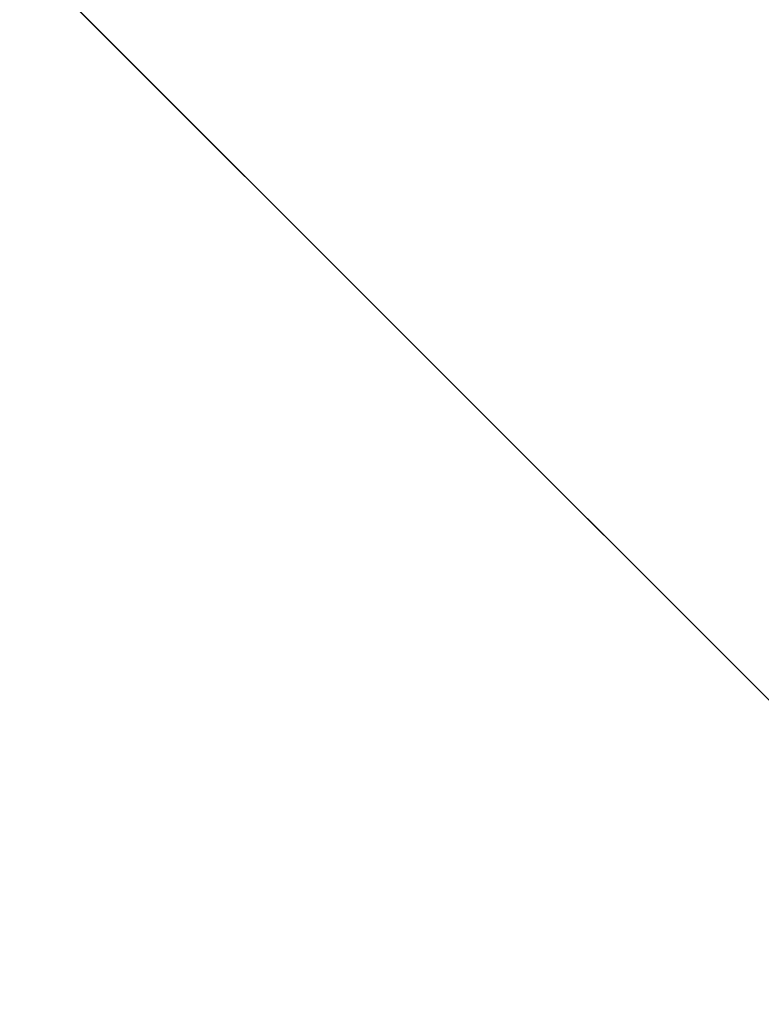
# Model space of a CAD drawing. Header units: centimetres. Extents: x 0.1 to 22.3, y 0.1 to 22.3.
# Tile 196 of 256: x 16.7 to 18.8, y 2.8 to 5.5. Entities that reach past the tile are written whole.
import ezdxf

# ---------------------------------------------------------------- set-up
doc = ezdxf.new("R2010")
doc.units = ezdxf.units.CM
doc.header["$LTSCALE"] = 2.54
doc.layers.get('0').update_dxf_attribs({"true_color": 0xff5454})

# ---------------------------------------------------------------- blocks, each defined once
blk = doc.blocks.new('Kosz na _mieci DELLA.STL')
at = {"color": 0}
blk.add_line((21.8375, 0.6158, 15.95), (0.6375, 21.8158, 15.95), dxfattribs=at)
blk.add_line((21.8375, 0.6158, 15.95), (0.6375, 21.8158, 15.95), dxfattribs=at)
mesh = blk.add_polyface(dxfattribs=at)
corners = [(21.8375, 0.6158, 15.75), (0.6375, 0.6158, 15.75), (21.8375, 21.8158, 15.75)]
mesh.append_faces([[corners[k] for k in face] for face in [(0, 1, 2)]], dxfattribs={"color": 0})
mesh = blk.add_polyface(dxfattribs=at)
corners = [(21.8375, 21.8158, 15.75), (0.6375, 0.6158, 15.75), (0.6375, 21.8158, 15.75)]
mesh.append_faces([[corners[k] for k in face] for face in [(0, 1, 2)]], dxfattribs={"color": 0})
mesh = blk.add_polyface(dxfattribs=at)
corners = [(21.8375, 0.6158, 15.95), (0.6375, 21.8158, 15.95), (0.6375, 0.6158, 15.95)]
mesh.append_faces([[corners[k] for k in face] for face in [(0, 1, 2)]], dxfattribs={"color": 0})
mesh = blk.add_polyface(dxfattribs=at)
corners = [(21.8375, 21.8158, 15.95), (0.6375, 21.8158, 15.95), (21.8375, 0.6158, 15.95)]
mesh.append_faces([[corners[k] for k in face] for face in [(0, 1, 2)]], dxfattribs={"color": 0})

msp = doc.modelspace()

# ---------------------------------------------------------------- block references
at = {"color": 0}
msp.add_blockref('Kosz na _mieci DELLA.STL', (0, 0), dxfattribs=at)

doc.saveas('drawing.dxf')
